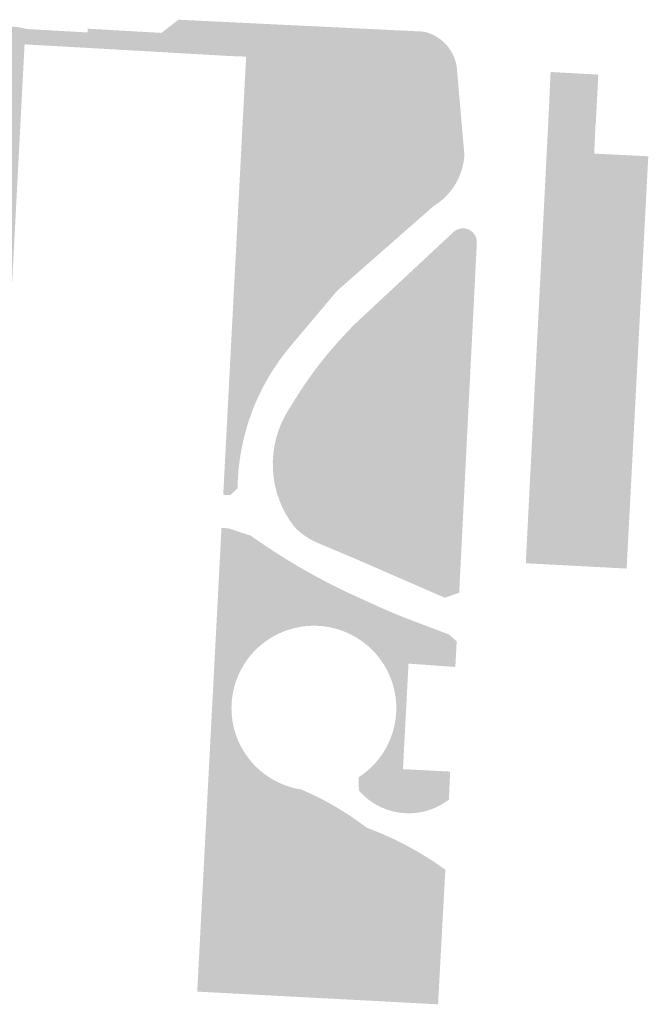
# Model space of a CAD drawing. Header units: millimetres. Extents: x 32690613 to 32694392, y 5343730 to 5344753.
# Tile 23 of 170: x 32692360 to 32692389, y 5344317 to 5344363. Entities that reach past the tile are written whole.
import ezdxf

# ---------------------------------------------------------------- set-up
doc = ezdxf.new("R2010")
doc.units = ezdxf.units.MM
doc.header["$LTSCALE"] = 0.01
doc.layers.add('Veg-Rasen', color=7, linetype='Continuous', lineweight=5, true_color=0xb9f3a0)
doc.layers.add('Veg-Stauden_Bodendecker', color=7, linetype='Continuous', lineweight=5, true_color=0xa8ffbe)

msp = doc.modelspace()

# ---------------------------------------------------------------- hatches: boundary and pattern name
at = {"layer": 'Veg-Rasen', "transparency": 33554687}
h = msp.add_hatch(color=256, dxfattribs=at)
edge = h.paths.add_edge_path()
edge.add_line((32692359.012, 5344346.693), (32692357, 5344346.795))
edge.add_line((32692357, 5344346.795), (32692356.337, 5344347.497))
edge.add_line((32692356.337, 5344347.497), (32692356.312, 5344348.677))
edge.add_line((32692356.312, 5344348.677), (32692356.378, 5344349.615))
edge.add_arc((32692326.454, 5344351.741), 30, 355.9351, 365.7528)
edge.add_line((32692356.303, 5344354.748), (32692355.904, 5344358.708))
edge.add_line((32692355.904, 5344358.708), (32692355.868, 5344359.066))
edge.add_arc((32692359.069, 5344359.386), 3.217, 74.7242, 185.7081, ccw=False)
edge.add_line((32692359.916, 5344362.489), (32692362.706, 5344362.333))
edge.add_line((32692362.706, 5344362.333), (32692362.666, 5344361.623))
edge.add_line((32692362.666, 5344361.623), (32692359.801, 5344361.783))
edge.add_line((32692359.801, 5344361.783), (32692359.012, 5344346.693))
h = msp.add_hatch(color=256, dxfattribs=at)
edge = h.paths.add_edge_path()
edge.add_line((32692370.018, 5344361.217), (32692379.73, 5344360.748))
edge.add_line((32692379.73, 5344360.748), (32692380.084, 5344356.675))
edge.add_arc((32692377.118, 5344356.858), 2.971, 304.031, 356.4724, ccw=False)
edge.add_line((32692378.781, 5344354.396), (32692378.639, 5344354.3))
edge.add_line((32692378.639, 5344354.3), (32692374.213, 5344350.409))
edge.add_line((32692374.213, 5344350.409), (32692372.056, 5344347.845))
edge.add_arc((32692379.98, 5344341.176), 10.358, 139.9169, 179.3666)
edge.add_line((32692369.623, 5344341.29), (32692369.29, 5344340.981))
edge.add_line((32692369.29, 5344340.981), (32692368.962, 5344340.998))
edge.add_line((32692368.962, 5344340.998), (32692370.018, 5344361.217))
msp.add_hatch(color=256, dxfattribs=at).paths.add_polyline_path([(32692383.952, 5344358.195), (32692382.914, 5344337.837), (32692387.564, 5344337.592), (32692388.564, 5344356.619), (32692386.068, 5344356.743), (32692386.131, 5344358.087)])
h = msp.add_hatch(color=256, dxfattribs=at)
edge = h.paths.add_edge_path()
edge.add_arc((32692380.019, 5344352.656), 0.639, -0.7508, 124.8329, ccw=False)
edge.add_line((32692380.658, 5344352.648), (32692379.843, 5344336.474))
edge.add_line((32692379.843, 5344336.474), (32692379.176, 5344336.248))
edge.add_line((32692379.176, 5344336.248), (32692375.101, 5344338.023))
edge.add_line((32692375.101, 5344338.023), (32692373.306, 5344338.782))
edge.add_arc((32692374.542, 5344341.704), 3.172, 223.2307, 247.0797, ccw=False)
edge.add_arc((32692375.95, 5344342.408), 4.703, 147.6426, 217.7252, ccw=False)
edge.add_line((32692371.978, 5344344.925), (32692372.148, 5344345.194))
edge.add_arc((32692388.006, 5344335.696), 18.485, 136.9308, 149.0806, ccw=False)
edge.add_line((32692374.502, 5344348.319), (32692374.963, 5344348.812))
edge.add_line((32692374.963, 5344348.812), (32692379.615, 5344353.154))
edge.add_line((32692379.615, 5344353.154), (32692379.654, 5344353.181))
h = msp.add_hatch(color=256, dxfattribs=at)
edge = h.paths.add_edge_path()
edge.add_arc((32692370.164, 5344327.994), 2.419, 261.529, 345.9037, ccw=False)
edge.add_line((32692369.808, 5344325.602), (32692368.17, 5344325.846))
edge.add_line((32692368.17, 5344325.846), (32692367.764, 5344318.069))
edge.add_line((32692367.764, 5344318.069), (32692378.869, 5344317.483))
edge.add_line((32692378.869, 5344317.483), (32692379.205, 5344323.702))
edge.add_line((32692379.205, 5344323.702), (32692378.795, 5344323.98))
edge.add_arc((32692370.381, 5344311.557), 15.005, 55.8919, 69.729)
edge.add_line((32692375.579, 5344325.632), (32692375.433, 5344325.742))
edge.add_arc((32692367.183, 5344314.746), 13.746, 53.1219, 67.1641)
edge.add_line((32692372.518, 5344327.415), (32692372.497, 5344327.407))
edge.add_arc((32692373.143, 5344331.152), 3.8, 260.2202, 260.4154)
at = {"layer": 'Veg-Stauden_Bodendecker', "transparency": 33554687}
for points in [[(32692379.73, 5344360.748), (32692379.725, 5344360.784), (32692379.718, 5344360.82), (32692379.711, 5344360.856), (32692379.703, 5344360.891), (32692379.694, 5344360.927), (32692379.685, 5344360.962), (32692379.675, 5344360.997), (32692379.664, 5344361.032), (32692379.653, 5344361.067), (32692379.641, 5344361.102), (32692379.629, 5344361.136), (32692379.616, 5344361.17), (32692379.602, 5344361.204), (32692379.587, 5344361.238), (32692379.572, 5344361.271), (32692379.557, 5344361.304), (32692379.541, 5344361.337), (32692379.524, 5344361.369), (32692379.506, 5344361.402), (32692379.488, 5344361.433), (32692379.47, 5344361.465), (32692379.45, 5344361.496), (32692379.431, 5344361.527), (32692379.41, 5344361.557), (32692379.389, 5344361.587), (32692379.368, 5344361.617), (32692379.346, 5344361.646), (32692379.323, 5344361.675), (32692379.3, 5344361.703), (32692379.277, 5344361.731), (32692379.253, 5344361.758), (32692379.228, 5344361.786), (32692379.203, 5344361.812), (32692379.177, 5344361.838), (32692379.151, 5344361.864), (32692379.125, 5344361.889), (32692379.098, 5344361.914), (32692379.07, 5344361.938), (32692379.042, 5344361.961), (32692379.014, 5344361.985), (32692378.985, 5344362.007), (32692378.956, 5344362.029), (32692378.926, 5344362.051), (32692378.897, 5344362.072), (32692378.866, 5344362.092), (32692378.835, 5344362.112), (32692378.804, 5344362.131), (32692378.773, 5344362.15), (32692378.741, 5344362.168), (32692378.709, 5344362.185), (32692378.677, 5344362.202), (32692378.644, 5344362.219), (32692378.611, 5344362.234), (32692378.578, 5344362.249), (32692378.544, 5344362.264), (32692378.51, 5344362.278), (32692378.476, 5344362.291), (32692378.442, 5344362.303), (32692378.407, 5344362.315), (32692378.372, 5344362.327), (32692378.337, 5344362.337), (32692378.302, 5344362.347), (32692378.267, 5344362.356), (32692378.231, 5344362.365), (32692378.197, 5344362.373), (32692366.896, 5344362.922), (32692366.117, 5344362.313), (32692362.716, 5344362.507), (32692362.666, 5344361.623), (32692369.292, 5344361.244), (32692370.018, 5344361.217)], [(32692383.952, 5344358.195), (32692384.06, 5344360.509), (32692386.258, 5344360.388), (32692386.14, 5344358.086)], [(32692372.51, 5344327.405), (32692372.429, 5344327.42), (32692372.349, 5344327.436), (32692372.268, 5344327.454), (32692372.188, 5344327.474), (32692372.109, 5344327.495), (32692372.03, 5344327.519), (32692371.952, 5344327.544), (32692371.874, 5344327.57), (32692371.797, 5344327.599), (32692371.72, 5344327.629), (32692371.644, 5344327.66), (32692371.569, 5344327.693), (32692371.494, 5344327.728), (32692371.42, 5344327.765), (32692371.347, 5344327.803), (32692371.275, 5344327.843), (32692371.204, 5344327.884), (32692371.134, 5344327.927), (32692371.064, 5344327.971), (32692370.996, 5344328.017), (32692370.929, 5344328.064), (32692370.862, 5344328.113), (32692370.797, 5344328.163), (32692370.733, 5344328.214), (32692370.67, 5344328.267), (32692370.608, 5344328.321), (32692370.547, 5344328.377), (32692370.488, 5344328.434), (32692370.429, 5344328.492), (32692370.372, 5344328.551), (32692370.317, 5344328.612), (32692370.262, 5344328.674), (32692370.209, 5344328.737), (32692370.158, 5344328.801), (32692370.108, 5344328.866), (32692370.059, 5344328.932), (32692370.011, 5344328.999), (32692369.966, 5344329.068), (32692369.921, 5344329.137), (32692369.878, 5344329.207), (32692369.837, 5344329.278), (32692369.797, 5344329.35), (32692369.759, 5344329.423), (32692369.722, 5344329.497), (32692369.687, 5344329.571), (32692369.654, 5344329.647), (32692369.622, 5344329.722), (32692369.592, 5344329.799), (32692369.563, 5344329.876), (32692369.537, 5344329.954), (32692369.512, 5344330.032), (32692369.488, 5344330.111), (32692369.467, 5344330.191), (32692369.447, 5344330.271), (32692369.428, 5344330.351), (32692369.412, 5344330.431), (32692369.397, 5344330.512), (32692369.384, 5344330.594), (32692369.373, 5344330.675), (32692369.364, 5344330.757), (32692369.356, 5344330.839), (32692369.35, 5344330.921), (32692369.346, 5344331.003), (32692369.343, 5344331.168), (32692369.344, 5344331.25), (32692369.347, 5344331.332), (32692369.352, 5344331.414), (32692369.359, 5344331.496), (32692369.367, 5344331.578), (32692369.377, 5344331.66), (32692369.389, 5344331.741), (32692369.403, 5344331.822), (32692369.418, 5344331.903), (32692369.435, 5344331.984), (32692369.454, 5344332.064), (32692369.475, 5344332.144), (32692369.497, 5344332.223), (32692369.521, 5344332.301), (32692369.547, 5344332.38), (32692369.574, 5344332.457), (32692369.603, 5344332.534), (32692369.634, 5344332.611), (32692369.666, 5344332.686), (32692369.7, 5344332.761), (32692369.736, 5344332.835), (32692369.773, 5344332.909), (32692369.812, 5344332.981), (32692369.853, 5344333.053), (32692369.894, 5344333.124), (32692369.938, 5344333.194), (32692369.983, 5344333.262), (32692370.029, 5344333.33), (32692370.077, 5344333.397), (32692370.127, 5344333.463), (32692370.177, 5344333.528), (32692370.229, 5344333.592), (32692370.283, 5344333.654), (32692370.338, 5344333.715), (32692370.394, 5344333.776), (32692370.451, 5344333.835), (32692370.51, 5344333.892), (32692370.57, 5344333.949), (32692370.631, 5344334.004), (32692370.694, 5344334.057), (32692370.757, 5344334.11), (32692370.822, 5344334.161), (32692370.887, 5344334.21), (32692370.954, 5344334.258), (32692371.022, 5344334.305), (32692371.091, 5344334.35), (32692371.16, 5344334.394), (32692371.231, 5344334.436), (32692371.303, 5344334.477), (32692371.375, 5344334.516), (32692371.448, 5344334.553), (32692371.522, 5344334.589), (32692371.597, 5344334.623), (32692371.673, 5344334.656), (32692371.749, 5344334.687), (32692371.826, 5344334.716), (32692371.903, 5344334.744), (32692371.981, 5344334.77), (32692372.06, 5344334.794), (32692372.139, 5344334.817), (32692372.219, 5344334.838), (32692372.299, 5344334.857), (32692372.46, 5344334.89), (32692372.541, 5344334.904), (32692372.622, 5344334.916), (32692372.704, 5344334.927), (32692372.786, 5344334.935), (32692372.868, 5344334.942), (32692372.95, 5344334.947), (32692373.032, 5344334.95), (32692373.115, 5344334.952), (32692373.197, 5344334.952), (32692373.279, 5344334.95), (32692373.361, 5344334.946), (32692373.443, 5344334.94), (32692373.525, 5344334.933), (32692373.607, 5344334.924), (32692373.689, 5344334.913), (32692373.77, 5344334.9), (32692373.851, 5344334.885), (32692373.932, 5344334.869), (32692374.012, 5344334.851), (32692374.092, 5344334.832), (32692374.171, 5344334.81), (32692374.25, 5344334.787), (32692374.329, 5344334.762), (32692374.407, 5344334.736), (32692374.484, 5344334.708), (32692374.561, 5344334.678), (32692374.637, 5344334.646), (32692374.712, 5344334.613), (32692374.787, 5344334.578), (32692374.86, 5344334.542), (32692374.933, 5344334.504), (32692375.006, 5344334.464), (32692375.077, 5344334.423), (32692375.147, 5344334.381), (32692375.217, 5344334.336), (32692375.285, 5344334.291), (32692375.353, 5344334.244), (32692375.419, 5344334.195), (32692375.484, 5344334.145), (32692375.549, 5344334.094), (32692375.612, 5344334.041), (32692375.674, 5344333.987), (32692375.734, 5344333.931), (32692375.794, 5344333.874), (32692375.852, 5344333.816), (32692375.909, 5344333.757), (32692375.965, 5344333.697), (32692376.02, 5344333.635), (32692376.073, 5344333.572), (32692376.124, 5344333.508), (32692376.175, 5344333.443), (32692376.224, 5344333.377), (32692376.271, 5344333.309), (32692376.317, 5344333.241), (32692376.362, 5344333.172), (32692376.405, 5344333.102), (32692376.446, 5344333.031), (32692376.486, 5344332.959), (32692376.524, 5344332.886), (32692376.561, 5344332.812), (32692376.596, 5344332.738), (32692376.63, 5344332.663), (32692376.692, 5344332.51), (32692376.72, 5344332.433), (32692376.747, 5344332.355), (32692376.773, 5344332.277), (32692376.796, 5344332.198), (32692376.818, 5344332.119), (32692376.838, 5344332.039), (32692376.856, 5344331.959), (32692376.873, 5344331.878), (32692376.888, 5344331.797), (32692376.901, 5344331.716), (32692376.912, 5344331.635), (32692376.922, 5344331.553), (32692376.93, 5344331.471), (32692376.936, 5344331.389), (32692376.94, 5344331.307), (32692376.942, 5344331.224), (32692376.943, 5344331.142), (32692376.942, 5344331.06), (32692376.939, 5344330.978), (32692376.934, 5344330.895), (32692376.928, 5344330.813), (32692376.92, 5344330.732), (32692376.91, 5344330.65), (32692376.898, 5344330.568), (32692376.884, 5344330.487), (32692376.869, 5344330.406), (32692376.852, 5344330.326), (32692376.833, 5344330.246), (32692376.813, 5344330.166), (32692376.791, 5344330.087), (32692376.767, 5344330.008), (32692376.741, 5344329.93), (32692376.714, 5344329.852), (32692376.685, 5344329.775), (32692376.654, 5344329.699), (32692376.622, 5344329.623), (32692376.588, 5344329.548), (32692376.552, 5344329.474), (32692376.515, 5344329.401), (32692376.476, 5344329.328), (32692376.436, 5344329.256), (32692376.394, 5344329.185), (32692376.351, 5344329.115), (32692376.306, 5344329.046), (32692376.26, 5344328.978), (32692376.212, 5344328.911), (32692376.163, 5344328.845), (32692376.112, 5344328.781), (32692376.06, 5344328.717), (32692376.007, 5344328.654), (32692375.952, 5344328.593), (32692375.896, 5344328.533), (32692375.838, 5344328.474), (32692375.78, 5344328.416), (32692375.72, 5344328.359), (32692375.659, 5344328.304), (32692375.597, 5344328.25), (32692375.533, 5344328.198), (32692375.469, 5344328.147), (32692375.403, 5344328.097), (32692375.336, 5344328.049), (32692375.269, 5344328.002), (32692375.2, 5344327.957), (32692375.22, 5344327.348), (32692375.265, 5344327.297), (32692375.311, 5344327.247), (32692375.359, 5344327.198), (32692375.407, 5344327.15), (32692375.457, 5344327.104), (32692375.507, 5344327.058), (32692375.559, 5344327.013), (32692375.611, 5344326.97), (32692375.665, 5344326.928), (32692375.719, 5344326.887), (32692375.775, 5344326.847), (32692375.831, 5344326.809), (32692375.888, 5344326.772), (32692375.946, 5344326.736), (32692376.005, 5344326.701), (32692376.064, 5344326.668), (32692376.124, 5344326.636), (32692376.185, 5344326.606), (32692376.247, 5344326.576), (32692376.309, 5344326.549), (32692376.372, 5344326.522), (32692376.435, 5344326.497), (32692376.499, 5344326.474), (32692376.564, 5344326.452), (32692376.628, 5344326.431), (32692376.694, 5344326.412), (32692376.76, 5344326.394), (32692376.826, 5344326.378), (32692376.892, 5344326.363), (32692376.959, 5344326.35), (32692377.026, 5344326.338), (32692377.094, 5344326.328), (32692377.161, 5344326.319), (32692377.229, 5344326.312), (32692377.297, 5344326.306), (32692377.365, 5344326.302), (32692377.433, 5344326.3), (32692377.501, 5344326.299), (32692377.569, 5344326.299), (32692377.637, 5344326.301), (32692377.705, 5344326.305), (32692377.773, 5344326.31), (32692377.841, 5344326.316), (32692377.909, 5344326.324), (32692377.976, 5344326.334), (32692378.043, 5344326.345), (32692378.11, 5344326.358), (32692378.177, 5344326.372), (32692378.243, 5344326.387), (32692378.309, 5344326.404), (32692378.375, 5344326.423), (32692378.44, 5344326.443), (32692378.504, 5344326.465), (32692378.569, 5344326.487), (32692378.632, 5344326.512), (32692378.695, 5344326.538), (32692378.758, 5344326.565), (32692378.819, 5344326.593), (32692378.881, 5344326.623), (32692378.941, 5344326.655), (32692379.001, 5344326.688), (32692379.06, 5344326.722), (32692379.118, 5344326.757), (32692379.176, 5344326.794), (32692379.367, 5344326.919), (32692379.426, 5344328.222), (32692377.251, 5344328.336), (32692377.507, 5344333.207), (32692379.666, 5344333.051), (32692379.728, 5344334.238), (32692379.353, 5344334.559), (32692377.849, 5344335.125), (32692377.818, 5344335.136), (32692377.787, 5344335.148), (32692377.757, 5344335.16), (32692377.726, 5344335.171), (32692377.696, 5344335.183), (32692377.665, 5344335.195), (32692377.635, 5344335.206), (32692377.604, 5344335.218), (32692377.574, 5344335.23), (32692377.543, 5344335.242), (32692377.513, 5344335.253), (32692377.482, 5344335.265), (32692377.452, 5344335.277), (32692377.422, 5344335.289), (32692377.391, 5344335.301), (32692377.361, 5344335.313), (32692377.33, 5344335.325), (32692377.3, 5344335.337), (32692377.27, 5344335.35), (32692377.239, 5344335.362), (32692377.209, 5344335.374), (32692377.179, 5344335.386), (32692377.148, 5344335.398), (32692377.118, 5344335.411), (32692377.088, 5344335.423), (32692377.057, 5344335.435), (32692377.027, 5344335.448), (32692376.997, 5344335.46), (32692376.967, 5344335.473), (32692376.937, 5344335.485), (32692376.906, 5344335.498), (32692376.876, 5344335.51), (32692376.846, 5344335.523), (32692376.816, 5344335.535), (32692376.786, 5344335.548), (32692376.756, 5344335.561), (32692376.725, 5344335.573), (32692376.695, 5344335.586), (32692376.665, 5344335.599), (32692376.635, 5344335.612), (32692376.605, 5344335.625), (32692376.575, 5344335.637), (32692376.545, 5344335.65), (32692376.515, 5344335.663), (32692376.485, 5344335.676), (32692376.455, 5344335.689), (32692376.425, 5344335.702), (32692376.395, 5344335.715), (32692376.365, 5344335.729), (32692376.335, 5344335.742), (32692376.305, 5344335.755), (32692376.275, 5344335.768), (32692376.246, 5344335.781), (32692376.216, 5344335.795), (32692376.186, 5344335.808), (32692376.156, 5344335.821), (32692376.126, 5344335.835), (32692376.096, 5344335.848), (32692376.067, 5344335.861), (32692376.037, 5344335.875), (32692376.007, 5344335.888), (32692375.977, 5344335.902), (32692375.948, 5344335.915), (32692375.918, 5344335.929), (32692374.621, 5344336.523), (32692374.514, 5344336.575), (32692374.446, 5344336.608), (32692374.377, 5344336.642), (32692374.309, 5344336.675), (32692374.24, 5344336.709), (32692374.172, 5344336.743), (32692374.104, 5344336.778), (32692374.036, 5344336.812), (32692373.968, 5344336.847), (32692373.9, 5344336.881), (32692373.832, 5344336.916), (32692373.765, 5344336.951), (32692373.697, 5344336.987), (32692373.63, 5344337.022), (32692373.562, 5344337.058), (32692373.495, 5344337.093), (32692373.428, 5344337.129), (32692373.36, 5344337.165), (32692373.293, 5344337.202), (32692373.226, 5344337.238), (32692373.16, 5344337.275), (32692373.093, 5344337.311), (32692373.026, 5344337.348), (32692372.959, 5344337.386), (32692372.893, 5344337.423), (32692372.827, 5344337.46), (32692372.76, 5344337.498), (32692372.694, 5344337.536), (32692372.628, 5344337.574), (32692372.562, 5344337.612), (32692372.496, 5344337.65), (32692372.43, 5344337.689), (32692372.364, 5344337.727), (32692372.299, 5344337.766), (32692372.233, 5344337.805), (32692372.168, 5344337.844), (32692372.103, 5344337.884), (32692372.037, 5344337.923), (32692371.972, 5344337.963), (32692371.907, 5344338.002), (32692371.842, 5344338.042), (32692371.777, 5344338.083), (32692371.713, 5344338.123), (32692371.648, 5344338.163), (32692371.584, 5344338.204), (32692371.519, 5344338.245), (32692371.455, 5344338.286), (32692371.391, 5344338.327), (32692371.327, 5344338.368), (32692371.263, 5344338.41), (32692371.199, 5344338.451), (32692371.135, 5344338.493), (32692371.071, 5344338.535), (32692371.008, 5344338.577), (32692370.944, 5344338.619), (32692370.881, 5344338.662), (32692370.818, 5344338.704), (32692370.754, 5344338.747), (32692370.691, 5344338.79), (32692370.628, 5344338.833), (32692370.566, 5344338.876), (32692370.503, 5344338.92), (32692370.44, 5344338.963), (32692370.378, 5344339.007), (32692370.316, 5344339.051), (32692370.232, 5344339.109), (32692369.207, 5344339.45), (32692368.882, 5344339.467), (32692368.17, 5344325.846), (32692369.808, 5344325.602), (32692369.863, 5344325.594), (32692369.919, 5344325.588), (32692369.974, 5344325.583), (32692370.03, 5344325.579), (32692370.085, 5344325.577), (32692370.141, 5344325.576), (32692370.196, 5344325.576), (32692370.252, 5344325.577), (32692370.308, 5344325.58), (32692370.363, 5344325.584), (32692370.419, 5344325.589), (32692370.474, 5344325.595), (32692370.529, 5344325.603), (32692370.584, 5344325.612), (32692370.639, 5344325.622), (32692370.693, 5344325.634), (32692370.747, 5344325.647), (32692370.801, 5344325.661), (32692370.855, 5344325.676), (32692370.908, 5344325.693), (32692370.96, 5344325.71), (32692371.013, 5344325.729), (32692371.065, 5344325.749), (32692371.116, 5344325.771), (32692371.167, 5344325.793), (32692371.217, 5344325.817), (32692371.267, 5344325.842), (32692371.316, 5344325.867), (32692371.365, 5344325.895), (32692371.413, 5344325.923), (32692371.46, 5344325.952), (32692371.507, 5344325.982), (32692371.553, 5344326.014), (32692371.598, 5344326.046), (32692371.643, 5344326.08), (32692371.686, 5344326.114), (32692371.729, 5344326.15), (32692371.771, 5344326.186), (32692371.812, 5344326.224), (32692371.853, 5344326.262), (32692371.892, 5344326.301), (32692371.93, 5344326.342), (32692371.968, 5344326.383), (32692372.005, 5344326.425), (32692372.04, 5344326.467), (32692372.075, 5344326.511), (32692372.108, 5344326.555), (32692372.141, 5344326.6), (32692372.173, 5344326.646), (32692372.203, 5344326.693), (32692372.232, 5344326.74), (32692372.261, 5344326.788), (32692372.288, 5344326.836), (32692372.314, 5344326.886), (32692372.339, 5344326.935), (32692372.363, 5344326.986), (32692372.385, 5344327.037), (32692372.407, 5344327.088), (32692372.427, 5344327.14), (32692372.446, 5344327.192), (32692372.464, 5344327.245), (32692372.481, 5344327.298), (32692372.496, 5344327.351)]]:
    msp.add_hatch(color=256, dxfattribs=at).paths.add_polyline_path(points)

doc.saveas('drawing.dxf')
